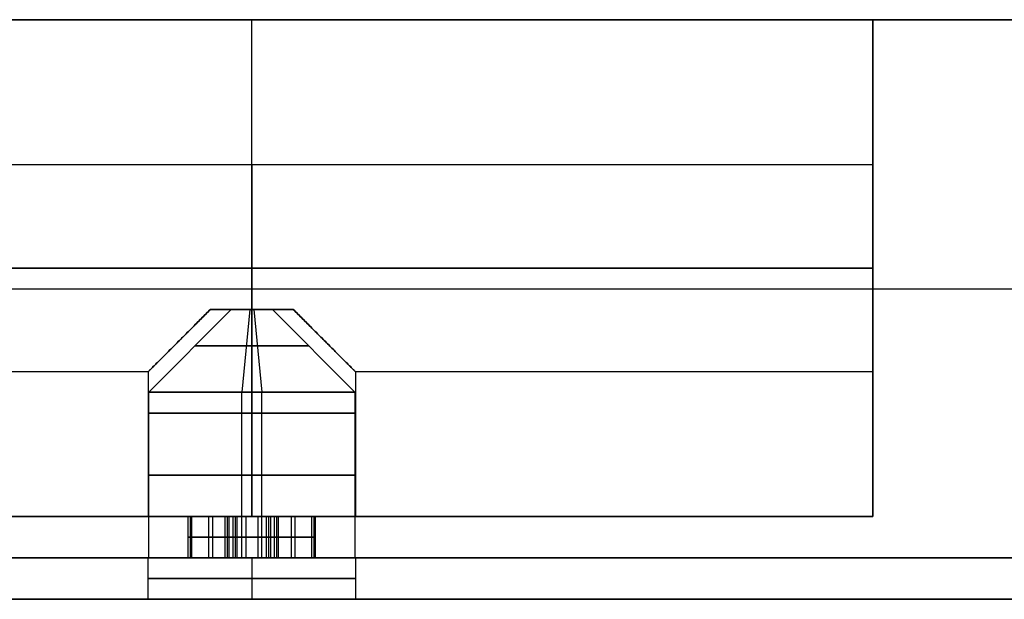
# Model space of a CAD drawing. Header units: millimetres. Extents: x -250 to 340, y -513 to 133.
# Tile 6 of 256: x -216 to -192, y -8 to 7. Entities that reach past the tile are written whole.
import ezdxf

# ---------------------------------------------------------------- set-up
doc = ezdxf.new("R2010")
doc.units = ezdxf.units.MM
doc.header["$MEASUREMENT"] = 0
doc.layers.add('Predefinito', color=7, linetype='Continuous', true_color=0x000000)

# ---------------------------------------------------------------- blocks, each defined once
blk = doc.blocks.new('STRUCTURE C50')
at = {"layer": 'Predefinito'}
for p, q in [((-225, 6.5, 7.5), (225, 6.5, 7.5)), ((-225, 0, 15), (225, 0, 15)), ((-225, 0), (225, 0)), ((-225, 0, 14), (225, 0, 14)), ((-225, 0, 1), (225, 0, 1)), ((-212.5, -6.5, 7.5), (-225, -6.5, 7.5)), ((-212.5, -7.5, 7.5), (-212.5, -6.5, 7.5)), ((-210, -6.5, 5), (-210, -7.5, 5)), ((-210, -6.5, 10), (-210, -7.5, 10)), ((-207.5, -6.5, 7.5), (-207.5, -7.5, 7.5)), ((207.5, -6.5, 7.5), (-207.5, -6.5, 7.5)), ((-212.5, -7.5, 7.5), (-225, -7.5, 7.5)), ((207.5, -7.5, 7.5), (-207.5, -7.5, 7.5))]:
    blk.add_line(p, q, dxfattribs=at)
at = {"layer": 'Predefinito', "extrusion": (0, 1, 0)}
for centre, start, end in [((210, 7.5, -6.5), 180, 0), ((210, 7.5, -6.5), 0, 180), ((210, 7.5, -7), 180, 0), ((210, 7.5, -7), 0, 180)]:
    blk.add_arc(centre, 2.5, start, end, dxfattribs=at)
at = {"layer": 'Predefinito', "extrusion": (1.77636e-16, 1, 0)}
blk.add_arc((210, 7.5, -7.5), 2.5, 180, 0, dxfattribs=at)
at = {"layer": 'Predefinito', "extrusion": (-1.77636e-16, 1, -3.01921e-31)}
blk.add_arc((210, 7.5, -7.5), 2.5, 0, 180, dxfattribs=at)
at = {"layer": 'Predefinito'}
for points in [[(-225, 6.5, 1), (0, 6.5, 1), (225, 6.5, 1)], [(225, 6.5, 14), (0, 6.5, 14), (-225, 6.5, 14)], [(225, -6.5, 1), (0, -6.5, 1), (-225, -6.5, 1)], [(-225, -6.5, 14), (0, -6.5, 14), (225, -6.5, 14)], [(225, -7.5), (0, -7.5), (-225, -7.5)], [(-225, -7.5, 15), (0, -7.5, 15), (225, -7.5, 15)]]:
    blk.add_open_spline(points, degree=2, dxfattribs=at)
blk = doc.blocks.new('STRUCTURE C50 fix')
at = {"layer": 'Predefinito'}
for p, q in [((-225, 6.5, 7.5), (225, 6.5, 7.5)), ((-225, 0, 15), (-110, 0, 15)), ((-225, 0), (-107, 0)), ((-225, 0, 14), (-110, 0, 14)), ((-225, 0, 1), (-107, 0, 1)), ((-212.5, -6.5, 7.5), (-225, -6.5, 7.5)), ((-212.5, -7.5, 7.5), (-212.5, -6.5, 7.5)), ((-210, -6.5, 5), (-210, -7.5, 5)), ((-210, -6.5, 10), (-210, -7.5, 10)), ((-207.5, -6.5, 7.5), (-207.5, -7.5, 7.5)), ((207.5, -6.5, 7.5), (-207.5, -6.5, 7.5)), ((-212.5, -7.5, 7.5), (-225, -7.5, 7.5)), ((207.5, -7.5, 7.5), (-207.5, -7.5, 7.5))]:
    blk.add_line(p, q, dxfattribs=at)
at = {"layer": 'Predefinito', "extrusion": (0, 1, 0)}
for centre, start, end in [((210, 7.5, -6.5), 180, 0), ((210, 7.5, -6.5), 0, 180), ((210, 7.5, -7), 180, 0), ((210, 7.5, -7), 0, 180)]:
    blk.add_arc(centre, 2.5, start, end, dxfattribs=at)
at = {"layer": 'Predefinito', "extrusion": (1.77636e-16, 1, 0)}
blk.add_arc((210, 7.5, -7.5), 2.5, 180, 0, dxfattribs=at)
at = {"layer": 'Predefinito', "extrusion": (-1.77636e-16, 1, -3.01921e-31)}
blk.add_arc((210, 7.5, -7.5), 2.5, 0, 180, dxfattribs=at)
at = {"layer": 'Predefinito'}
for points in [[(-225, 6.5, 1), (0, 6.5, 1), (225, 6.5, 1)], [(225, 6.5, 14), (0, 6.5, 14), (-225, 6.5, 14)], [(225, -6.5, 1), (0, -6.5, 1), (-225, -6.5, 1)], [(-225, -6.5, 14), (0, -6.5, 14), (225, -6.5, 14)], [(225, -7.5), (0, -7.5), (-225, -7.5)], [(-225, -7.5, 15), (0, -7.5, 15), (225, -7.5, 15)]]:
    blk.add_open_spline(points, degree=2, dxfattribs=at)
blk = doc.blocks.new('STRUCTURE B')
at = {"layer": 'Predefinito'}
for p, q in [((0, 2.5), (0, 6)), ((0, 6), (30, 6)), ((15, -6, 6), (15, 6, 6)), ((15, -6, -6), (15, 6, -6)), ((15, 6, 6), (15, 6, -6)), ((30, 2.5), (0, 2.5)), ((0, 0, -2.5), (30, 0, -2.5)), ((30, 0, 2.5), (0, 0, 2.5)), ((0, 0, 6), (0, 0, 2.5)), ((0, 0, -2.5), (0, 0, -6)), ((30, 0, 6), (0, 0, 6)), ((0, 0, -6), (30, 0, -6)), ((14, -1, 2.291), (16, -1, 2.291)), ((16, -1, -2.291), (14, -1, -2.291)), ((14.285, -1, 2.396), (15.715, -1, 2.396)), ((14.285, -1, -2.396), (15.715, -1, -2.396)), ((15, -6, 2.5), (15, -1, 2.5)), ((15, -1, -2.5), (15, -6, -2.5)), ((15, -1, 2.5), (15, -1, 2.291)), ((15, -1, -2.291), (15, -1, -2.5)), ((12.5, -2.5), (0, -2.5)), ((0, -6), (0, -2.5)), ((12.5, -2.5), (12.5, -6)), ((30, -2.5), (17.5, -2.5)), ((17.5, -2.5), (17.5, -6)), ((0, -6), (12.5, -6)), ((15, -6, -6), (15, -6, -2.5)), ((15, -6, 2.5), (15, -6, 6)), ((17.5, -6), (30, -6))]:
    blk.add_line(p, q, dxfattribs=at)
at = {"layer": 'Predefinito', "extrusion": (1, -3.55271e-16, 9.86076e-33)}
blk.add_arc((0, 0), 2.5, 270, 90, dxfattribs=at)
at = {"layer": 'Predefinito', "extrusion": (1, 0, 0)}
for start, end in [(270, 90), (246.4218, 270), (90, 113.5782)]:
    blk.add_arc((0, 0, 15), 2.5, start, end, dxfattribs=at)
at = {"layer": 'Predefinito', "extrusion": (1, 3.55271e-16, -9.86076e-33)}
blk.add_arc((0, 0), 2.5, 90, 270, dxfattribs=at)
at = {"layer": 'Predefinito', "extrusion": (0, 1, 0)}
for centre, start, end in [((-15, 0, -1), 66.4218, 90), ((-15, 0, -1), 270, 293.5782), ((-15, 0, -1), 90, 113.5782), ((-15, 0, -1), 246.4218, 270), ((-15, 0, -3.5), 270, 90), ((-15, 0, -3.5), 90, 270)]:
    blk.add_arc(centre, 2.5, start, end, dxfattribs=at)
at = {"layer": 'Predefinito', "extrusion": (3.55271e-16, 1, 0)}
blk.add_arc((-15, 0, -6), 2.5, 270, 90, dxfattribs=at)
at = {"layer": 'Predefinito', "extrusion": (-3.55271e-16, 1, 0)}
blk.add_arc((-15, 0, -6), 2.5, 90, 270, dxfattribs=at)
at = {"layer": 'Predefinito'}
for points in [[(0, 6, 6), (0, 0, 6), (0, -6, 6)], [(0, 6, -6), (0, 6), (0, 6, 6)], [(0, -6, -6), (0, 0, -6), (0, 6, -6)], [(0, 6, 6), (15, 6, 6), (30, 6, 6)], [(30, 6, -6), (15, 6, -6), (0, 6, -6)], [(0, -6, 6), (0, -6), (0, -6, -6)], [(30, -6, 6), (15, -6, 6), (0, -6, 6)], [(30, -6, -6), (15, -6, -6), (0, -6, -6)]]:
    blk.add_open_spline(points, degree=2, dxfattribs=at)
for points, knots in [([(14, -1, 2.291), (13.926, -1.074, 2.259), (13.85, -1.15, 2.222), (13.7, -1.3, 2.137), (13.625, -1.375, 2.09), (13.477, -1.523, 1.985), (13.404, -1.596, 1.927), (13.26, -1.74, 1.798), (13.188, -1.812, 1.726), (13.048, -1.952, 1.566), (12.979, -2.021, 1.477), (12.88, -2.12, 1.326), (12.847, -2.153, 1.272), (12.784, -2.216, 1.158), (12.753, -2.247, 1.098), (12.693, -2.307, 0.966), (12.665, -2.335, 0.896), (12.613, -2.387, 0.746), (12.589, -2.411, 0.666), (12.547, -2.453, 0.492), (12.53, -2.47, 0.399), (12.506, -2.494, 0.204), (12.5, -2.5, 0.104), (12.5, -2.5, -0.104), (12.506, -2.494, -0.204), (12.53, -2.47, -0.398), (12.547, -2.453, -0.492), (12.589, -2.411, -0.666), (12.613, -2.387, -0.746), (12.665, -2.335, -0.896), (12.693, -2.307, -0.966), (12.753, -2.247, -1.097), (12.783, -2.217, -1.158), (12.847, -2.153, -1.272), (12.88, -2.12, -1.326), (12.979, -2.021, -1.477), (13.048, -1.952, -1.566), (13.188, -1.812, -1.726), (13.26, -1.74, -1.798), (13.405, -1.595, -1.927), (13.477, -1.523, -1.985), (13.625, -1.375, -2.09), (13.7, -1.3, -2.137), (13.85, -1.15, -2.222), (13.926, -1.074, -2.259), (14, -1, -2.291)], [-7.442465, -7.442465, -7.442465, -7.442465, -7.298673, -7.298673, -7.15488, -7.15488, -7.009241, -7.009241, -6.863603, -6.863603, -6.718053, -6.718053, -6.645278, -6.645278, -6.572503, -6.572503, -6.500174, -6.500174, -6.427844, -6.427844, -6.355515, -6.355515, -6.283185, -6.283185, -6.210885, -6.210885, -6.138585, -6.138585, -6.066285, -6.066285, -5.993985, -5.993985, -5.921175, -5.921175, -5.848366, -5.848366, -5.702746, -5.702746, -5.557057, -5.557057, -5.411368, -5.411368, -5.267637, -5.267637, -5.123906, -5.123906, -5.123906, -5.123906]), ([(16, -1, 2.291), (16.074, -1.074, 2.259), (16.15, -1.15, 2.222), (16.3, -1.3, 2.137), (16.375, -1.375, 2.09), (16.523, -1.523, 1.985), (16.596, -1.596, 1.927), (16.74, -1.74, 1.798), (16.812, -1.812, 1.726), (16.952, -1.952, 1.566), (17.021, -2.021, 1.477), (17.12, -2.12, 1.326), (17.153, -2.153, 1.272), (17.216, -2.216, 1.158), (17.247, -2.247, 1.098), (17.307, -2.307, 0.966), (17.335, -2.335, 0.896), (17.387, -2.387, 0.746), (17.411, -2.411, 0.666), (17.453, -2.453, 0.492), (17.47, -2.47, 0.399), (17.494, -2.494, 0.204), (17.5, -2.5, 0.104), (17.5, -2.5, -0.104), (17.494, -2.494, -0.204), (17.47, -2.47, -0.398), (17.453, -2.453, -0.492), (17.411, -2.411, -0.666), (17.387, -2.387, -0.746), (17.335, -2.335, -0.896), (17.307, -2.307, -0.966), (17.247, -2.247, -1.097), (17.217, -2.217, -1.158), (17.153, -2.153, -1.272), (17.12, -2.12, -1.326), (17.021, -2.021, -1.477), (16.952, -1.952, -1.566), (16.812, -1.812, -1.726), (16.74, -1.74, -1.798), (16.595, -1.595, -1.927), (16.523, -1.523, -1.985), (16.375, -1.375, -2.09), (16.3, -1.3, -2.137), (16.15, -1.15, -2.222), (16.074, -1.074, -2.259), (16, -1, -2.291)], [1.982313, 1.982313, 1.982313, 1.982313, 2.126105, 2.126105, 2.269898, 2.269898, 2.415537, 2.415537, 2.561175, 2.561175, 2.706725, 2.706725, 2.7795, 2.7795, 2.852275, 2.852275, 2.924604, 2.924604, 2.996934, 2.996934, 3.069263, 3.069263, 3.141593, 3.141593, 3.213893, 3.213893, 3.286193, 3.286193, 3.358493, 3.358493, 3.430793, 3.430793, 3.503603, 3.503603, 3.576412, 3.576412, 3.722032, 3.722032, 3.867721, 3.867721, 4.01341, 4.01341, 4.157141, 4.157141, 4.300872, 4.300872, 4.300872, 4.300872])]:
    blk.add_open_spline(points, degree=3, knots=knots, dxfattribs=at)
blk = doc.blocks.new('grano')
at = {"layer": 'Predefinito'}
for p, q in [((0, 0.5), (0, 2.5, 2)), ((0, 2.5, 6), (0, 2.5, 2)), ((0, 1.5, 6), (0, 2.5, 6)), ((-0.5, 1.5, 5.5), (-0.5, 0.5, 5.5)), ((0.5, 1.5, 5.5), (-0.5, 1.5, 5.5)), ((0, 1.5, 5), (0, 1.5, 6)), ((0, -1.5, 5), (0, 1.5, 5)), ((0.5, 0.5, 5.5), (0.5, 1.5, 5.5)), ((-0.5, 1, 5), (-0.5, 1, 6)), ((0.5, 1, 5), (0.5, 1, 6)), ((-1.5, 0.5, 5.5), (-1.5, -0.5, 5.5)), ((-0.5, 0.5, 5.5), (-1.5, 0.5, 5.5)), ((-1, 0.5, 5), (-1, 0.5, 6)), ((0, -0.5), (0, 0.5)), ((1.5, 0.5, 5.5), (0.5, 0.5, 5.5)), ((1, 0.5, 5), (1, 0.5, 6)), ((1.5, -0.5, 5.5), (1.5, 0.5, 5.5)), ((-0.5, 0), (-2.5, 0, 2)), ((-2.5, 0, 2), (-2.5, 0, 6)), ((-2.5, 0, 6), (-1.5, 0, 6)), ((-1.5, 0, 5), (1.5, 0, 5)), ((-0.5, 0), (0.5, 0)), ((2.5, 0, 2), (0.5, 0)), ((1.5, 0, 6), (2.5, 0, 6)), ((1.5, 0, 5), (1.5, 0, 6)), ((2.5, 0, 6), (2.5, 0, 2)), ((-1.5, 0, 5), (-1.5, 0, 6)), ((-1.5, -0.5, 5.5), (-0.5, -0.5, 5.5)), ((-1, -0.5, 6), (-1, -0.5, 5)), ((-0.5, -0.5, 5.5), (-0.5, -1.5, 5.5)), ((0, -0.5), (0, -2.5, 2)), ((0.5, -0.5, 5.5), (1.5, -0.5, 5.5)), ((0.5, -1.5, 5.5), (0.5, -0.5, 5.5)), ((1, -0.5, 5), (1, -0.5, 6)), ((-0.5, -1, 5), (-0.5, -1, 6)), ((0.5, -1, 5), (0.5, -1, 6)), ((-0.5, -1.5, 5.5), (0.5, -1.5, 5.5)), ((0, -2.5, 6), (0, -1.5, 6)), ((0, -1.5, 5), (0, -1.5, 6)), ((0, -2.5, 6), (0, -2.5, 2))]:
    blk.add_line(p, q, dxfattribs=at)
for centre, radius, start, end in [((0, 0, 2), 2.5, 0, 180), ((0, 0, 6), 2.5, 0, 180), ((0, 0, 4), 2.5, 0, 180), ((0, 0, 0.876), 1.376, 0, 180), ((0, 0), 0.5, 0, 180), ((0, 0, 6), 2.5, 180, 0), ((0, 0, 2), 2.5, 180, 0), ((0, 0, 4), 2.5, 180, 0), ((0, 0, 0.876), 1.376, 180, 0), ((0, 0), 0.5, 180, 0)]:
    blk.add_arc(centre, radius, start, end, dxfattribs=at)
for points in [[(-0.5, 0.5, 6), (-0.5, 1, 6), (-0.5, 1.5, 6)], [(-0.5, 1.5, 6), (0, 1.5, 6), (0.5, 1.5, 6)], [(-0.5, 1.5, 5), (-0.5, 1, 5), (-0.5, 0.5, 5)], [(-0.5, 1.5, 6), (-0.5, 1.5, 5.5), (-0.5, 1.5, 5)], [(0.5, 1.5, 5), (0, 1.5, 5), (-0.5, 1.5, 5)], [(0.5, 1.5, 6), (0.5, 1, 6), (0.5, 0.5, 6)], [(0.5, 1.5, 6), (0.5, 1.5, 5.5), (0.5, 1.5, 5)], [(0.5, 0.5, 5), (0.5, 1, 5), (0.5, 1.5, 5)], [(-1.5, -0.5, 6), (-1.5, 0, 6), (-1.5, 0.5, 6)], [(-1.5, 0.5, 6), (-1, 0.5, 6), (-0.5, 0.5, 6)], [(-1.5, 0.5, 5), (-1.5, 0, 5), (-1.5, -0.5, 5)], [(-1.5, 0.5, 6), (-1.5, 0.5, 5.5), (-1.5, 0.5, 5)], [(-0.5, 0.5, 5), (-1, 0.5, 5), (-1.5, 0.5, 5)], [(-0.5, 0.5, 5), (-0.5, 0.5, 5.5), (-0.5, 0.5, 6)], [(0.5, 0.5, 6), (1, 0.5, 6), (1.5, 0.5, 6)], [(0.5, 0.5, 6), (0.5, 0.5, 5.5), (0.5, 0.5, 5)], [(1.5, 0.5, 5), (1, 0.5, 5), (0.5, 0.5, 5)], [(1.5, 0.5, 6), (1.5, 0, 6), (1.5, -0.5, 6)], [(1.5, 0.5, 6), (1.5, 0.5, 5.5), (1.5, 0.5, 5)], [(1.5, -0.5, 5), (1.5, 0, 5), (1.5, 0.5, 5)], [(-0.5, -0.5, 6), (-1, -0.5, 6), (-1.5, -0.5, 6)], [(-1.5, -0.5, 5), (-1, -0.5, 5), (-0.5, -0.5, 5)], [(-1.5, -0.5, 6), (-1.5, -0.5, 5.5), (-1.5, -0.5, 5)], [(-0.5, -1.5, 6), (-0.5, -1, 6), (-0.5, -0.5, 6)], [(-0.5, -0.5, 5), (-0.5, -1, 5), (-0.5, -1.5, 5)], [(-0.5, -0.5, 6), (-0.5, -0.5, 5.5), (-0.5, -0.5, 5)], [(1.5, -0.5, 6), (1, -0.5, 6), (0.5, -0.5, 6)], [(0.5, -0.5, 6), (0.5, -1, 6), (0.5, -1.5, 6)], [(0.5, -0.5, 5), (1, -0.5, 5), (1.5, -0.5, 5)], [(0.5, -0.5, 6), (0.5, -0.5, 5.5), (0.5, -0.5, 5)], [(0.5, -1.5, 5), (0.5, -1, 5), (0.5, -0.5, 5)], [(1.5, -0.5, 6), (1.5, -0.5, 5.5), (1.5, -0.5, 5)], [(0.5, -1.5, 6), (0, -1.5, 6), (-0.5, -1.5, 6)], [(-0.5, -1.5, 5), (0, -1.5, 5), (0.5, -1.5, 5)], [(-0.5, -1.5, 6), (-0.5, -1.5, 5.5), (-0.5, -1.5, 5)], [(0.5, -1.5, 6), (0.5, -1.5, 5.5), (0.5, -1.5, 5)]]:
    blk.add_open_spline(points, degree=2, dxfattribs=at)
blk = doc.blocks.new('AssiemeSTRUCTURE LATERALE1')
at = {"layer": 'Predefinito'}
for p in [(-30, 253, -215.5), (-30, 253, 215.5)]:
    blk.add_blockref('STRUCTURE B', p, dxfattribs=at)
at = {"layer": 'Predefinito', "extrusion": (-4.01049e-17, -1, 1.11775e-17), "rotation": 354.5437700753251}
for p in [(-15, 215.5, -252), (-15, -215.5, -252)]:
    blk.add_blockref('grano', p, dxfattribs=at)
blk = doc.blocks.new('AssiemeSTRUCTURE50')
at = {"layer": 'Predefinito', "extrusion": (2.77556e-17, 1.41786e-16, -1)}
blk.add_blockref('AssiemeSTRUCTURE LATERALE1', (225, -252.5, -222.5), dxfattribs=at)
at = {"layer": 'Predefinito'}
for name, p in [('STRUCTURE C50', (0, 0, 430)), ('STRUCTURE C50 fix', (0, 0))]:
    blk.add_blockref(name, p, dxfattribs=at)
blk = doc.blocks.new('MSQ 50')
at = {"layer": 'Predefinito'}
blk.add_blockref('AssiemeSTRUCTURE50', (0, 0), dxfattribs=at)

msp = doc.modelspace()

# ---------------------------------------------------------------- block references
at = {"layer": 'Predefinito'}
msp.add_blockref('MSQ 50', (0, 0), dxfattribs=at)

doc.saveas('drawing.dxf')
